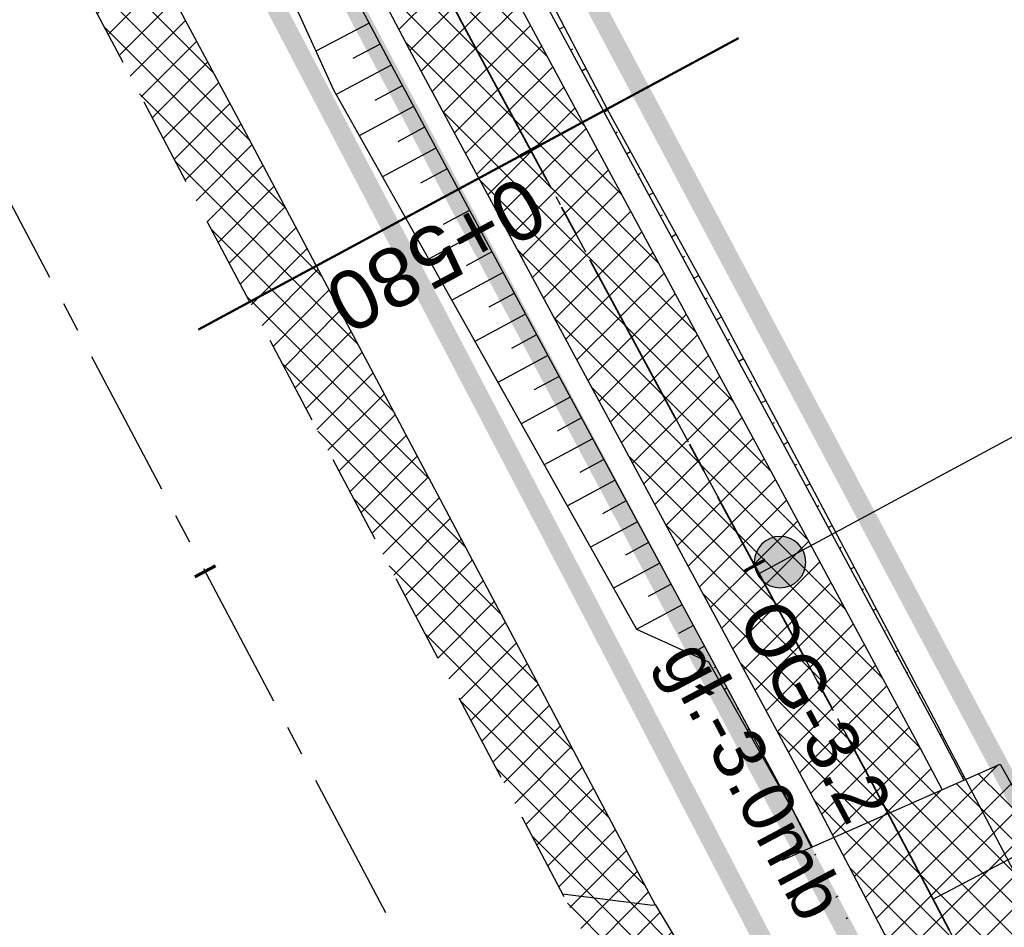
# Model space of a CAD drawing. Header units: metres. Extents: x 7529682 to 7533711, y 5721195 to 5727842.
# Tile 203 of 232: x 7529977 to 7529998, y 5727268 to 5727287. Entities that reach past the tile are written whole.
import ezdxf

# ---------------------------------------------------------------- set-up
doc = ezdxf.new("R2010")
doc.units = ezdxf.units.M
for name, pattern in [('817-dzialki-09-05-04$0$HIDDEN', [0.375, 0.25, -0.125]), ('ACAD_ISO05W100', [33, 24, -3, 0, -3, 0, -3]), ('CENTER', [50.800000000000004, 31.75, -6.35, 6.35, -6.35]), ('CENTER2', [28.575000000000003, 19.05, -3.175, 3.175, -3.175]), ('HIDDEN', [9.524999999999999, 6.35, -3.175])]:
    doc.linetypes.add(name, pattern=pattern)
for name, color, linetype in [('C-DROGI-SYTUACJA', 7, 'Continuous'), ('C-DROGI-SYTUACJA-ETYKIETY', 7, 'Continuous'), ('D-hatch-pobocza', 131, 'Continuous'), ('D-hatch-zjazdy-BA', 244, 'Continuous'), ('D-hatch-zjazdy-kruszywo', 111, 'Continuous'), ('D-otw-geotechniczne', 4, 'Continuous'), ('D-pobocza', 60, 'Continuous'), ('D-rowy', 160, 'Continuous'), ('D-skarpa', 2, 'Continuous'), ('D-skarpa-kreskowanie', 2, 'Continuous')]:
    doc.layers.add(name, color=color, linetype=linetype)
for name, color, linetype, lineweight, true_color in [('D-hatch-ciag-pieszo-rowerowy', 7, 'Continuous', 13, 0xff9f80), ('D-LR-etap-III', 7, '817-dzialki-09-05-04$0$HIDDEN', 50, 0x00008f), ('D-przekroje-pop', 7, 'Continuous', 50, 0x000099)]:
    doc.layers.add(name, color=color, linetype=linetype, lineweight=lineweight, true_color=true_color)
for name, color, linetype, lineweight in [('D-krawędzie', 3, 'Continuous', 30), ('D-obrzeża', 2, 'Continuous', 30), ('D-otw-geotechniczne-opis', 7, 'Continuous', 30), ('D-oś', 10, 'CENTER', 30), ('D-pas-drogowy', 7, 'ACAD_ISO05W100', 50), ('D-zjazdy', 202, 'Continuous', 30), ('D-zjazdy-opis', 202, 'Continuous', 30)]:
    doc.layers.add(name, color=color, linetype=linetype, lineweight=lineweight)
doc.layers.add('poprzeczki', color=7, linetype='Continuous', true_color=0x0000c7)
doc.styles.add('ARIAL', font='arial.ttf', dxfattribs={"height": 1})
doc.styles.get("Standard").update_dxf_attribs({"font": 'arial.ttf'})
pattern_1 = [(45, (0, 0), (-0.3367596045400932, 0.3367596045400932), []), (135, (0, 0), (-0.3367596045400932, -0.3367596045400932), [])]

# ---------------------------------------------------------------- blocks, each defined once
blk = doc.blocks.new('AeccTickLine')
at = {"color": 0, "linetype": 'ByBlock', "lineweight": -2}
blk.add_line((0, 1), (-3.673819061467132e-16, -1), dxfattribs=at)
blk = doc.blocks.new('otwor')
at = {"layer": 'D-otw-geotechniczne', "lineweight": 25}
h = blk.add_hatch(color=256, dxfattribs=at)
edge = h.paths.add_edge_path()
edge.add_arc((0, 0), 1.163867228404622, 0, 360)
blk.add_circle((0, 0), 1.163867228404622, dxfattribs=at)

msp = doc.modelspace()

# ---------------------------------------------------------------- hatches: boundary and pattern name
at = {"layer": 'D-hatch-ciag-pieszo-rowerowy'}
h = msp.add_hatch(dxfattribs=at)
h.set_pattern_fill('ANSI37', color=256, scale=0.15, style=0)
h.set_pattern_definition(pattern_1)
h.paths.add_polyline_path([(7529994.11508678, 5727270.0391609), (7529996.408954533, 5727271.048217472), (7529995.888253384, 5727272.039619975), (7529987.333471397, 5727287.899702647), (7529970.790697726, 5727319.397850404), (7529945.389643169, 5727367.318233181), (7529919.647431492, 5727417.711194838), (7529903.693489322, 5727447.920977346), (7529879.893539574, 5727492.595202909), (7529862.564623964, 5727525.261605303), (7529859.535583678, 5727525.636840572), (7529877.686080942, 5727491.421690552), (7529901.484939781, 5727446.749512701), (7529917.428826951, 5727416.558769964), (7529943.171910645, 5727366.164101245), (7529968.579597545, 5727318.231206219), (7529985.12658502, 5727286.725035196), (7529993.681375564, 5727270.864936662)])
at = {"layer": 'D-hatch-pobocza'}
h = msp.add_hatch(dxfattribs=at)
h.set_pattern_fill('ANSI37', color=256, scale=0.15, style=0)
h.set_pattern_definition(pattern_1)
h.paths.add_polyline_path([(7529905.34, 5727429.09), (7529892.28, 5727453.58), (7529881.53, 5727473.69), (7529872.269999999, 5727491.4), (7529857.46, 5727519.14), (7529841.38, 5727549.79), (7529827.75, 5727575.78), (7529816.4, 5727596.89), (7529800.429999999, 5727627.4), (7529788.07, 5727650.98), (7529775.849999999, 5727673.83), (7529761.3, 5727701.31), (7529749.889999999, 5727722.83), (7529745.5, 5727731.66), (7529738.971069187, 5727744.084810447), (7529737.464618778, 5727743.315650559), (7529742.212649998, 5727734.301517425), (7529762.326041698, 5727696.273621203), (7529777.784920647, 5727667.006134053), (7529799.321516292, 5727626.300085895), (7529822.193292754, 5727583.155579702), (7529846.923978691, 5727536.347271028), (7529864.751945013, 5727502.662709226), (7529900.458527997, 5727434.964956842), (7529935.352393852, 5727369.308325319), (7529971.475882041, 5727300.786382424), (7529988.360755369, 5727268.841161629), (7529990.28, 5727268.6), (7529990.329092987, 5727268.617154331), (7529981.66, 5727284.96), (7529968.42, 5727309.6), (7529956.4, 5727332.85), (7529943.519999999, 5727357.04), (7529932.32, 5727378.32), (7529916.679999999, 5727408.01)])
at = {"layer": 'D-hatch-zjazdy-BA'}
h = msp.add_hatch(dxfattribs=at)
h.set_pattern_fill('ANSI37', color=256, scale=0.15, style=0)
h.set_pattern_definition(pattern_1)
h.paths.add_polyline_path([(7529996.200073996, 5727266.069395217), (7529999.357201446, 5727268.527480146), (7529997.635620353, 5727271.59152637), (7529994.115086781, 5727270.0391609)])
at = {"layer": 'D-hatch-zjazdy-kruszywo'}
h = msp.add_hatch(dxfattribs=at)
h.set_pattern_fill('ANSI37', color=256, scale=0.15, style=0)
h.set_pattern_definition(pattern_1)
h.paths.add_polyline_path([(7529990.329092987, 5727268.617154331), (7529990.28, 5727268.6), (7529988.360755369, 5727268.841161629), (7529991.73786403, 5727262.451863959), (7529993.271317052, 5727263.708224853)])

# ---------------------------------------------------------------- linework, layer by layer
at = {"layer": 'C-DROGI-SYTUACJA', "color": 10, "linetype": 'CENTER2', "lineweight": 35, "ltscale": 0.2}
msp.add_lwpolyline([(7529714.300950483, 5727795.86512735), (7529735.168602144, 5727756.456040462, 0.0716576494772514), (7529738.528915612, 5727751.847762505), (7529739.732493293, 5727750.61426134, -0.07178523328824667), (7529743.097556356, 5727745.997008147), (7529747.739097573, 5727737.220568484), (7529774.913247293, 5727685.824910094), (7529793.854917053, 5727649.915480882), (7529812.379946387, 5727615.415072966), (7529837.756510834, 5727568.892090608), (7529857.658142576, 5727531.843343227), (7529878.789810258, 5727492.00844673), (7529902.589214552, 5727447.335245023), (7529918.538129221, 5727417.134982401), (7529944.280776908, 5727366.741167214), (7529969.685147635, 5727318.814528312), (7529986.230028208, 5727287.312368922), (7529994.784814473, 5727271.452278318), (7530014.918624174, 5727233.117987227)], format="xyb", dxfattribs=at)
at = {"layer": 'D-krawędzie', "linetype": 'HIDDEN', "ltscale": 0.3}
msp.add_lwpolyline([(7529737.464618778, 5727743.315650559), (7529742.212649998, 5727734.301517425), (7529762.326041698, 5727696.273621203), (7529777.784920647, 5727667.006134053), (7529799.321516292, 5727626.300085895), (7529822.193292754, 5727583.155579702), (7529846.923978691, 5727536.347271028), (7529864.751945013, 5727502.662709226), (7529900.458527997, 5727434.964956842), (7529935.352393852, 5727369.308325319), (7529971.475882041, 5727300.786382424), (7530006.701701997, 5727234.141132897)], dxfattribs=at)
at = {"layer": 'D-LR-etap-III', "ltscale": 10, "flags": 128}
msp.add_lwpolyline([(7531750.474471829, 5723895.103125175, 0.4, 0.4, 0), (7531750.505, 5723895.13, 0.4, 0.4, 0), (7531682.71, 5724022.92, 0.4, 0.4, 0), (7531619.177023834, 5724147.203692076, 0.4, 0.4, 0), (7531592.308960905, 5724198.48863389, 0.4, 0.4, 0), (7531553.263875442, 5724272.918564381, 0.4, 0.4, 0), (7531504.019999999, 5724366.79, 0.4, 0.4, 0), (7531482.09, 5724407.62, 0.4, 0.4, 0), (7531412.350402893, 5724541.182759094, 0.4, 0.4, 0), (7531388.463669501, 5724586.929768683, 0.4, 0.4, 0), (7531345.12, 5724669.94, 0.4, 0.4, 0), (7531127.66, 5725081.67, 0.4, 0.4, 0), (7531059.253139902, 5725211.040795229, 0.4, 0.4, 0), (7531008.007244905, 5725307.953830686, 0.4, 0.4, 0), (7530964.181635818, 5725390.835555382, 0.4, 0.4, 0), (7530914.557354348, 5725484.683561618, 0.4, 0.4, 0), (7530865.243241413, 5725577.493975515, 0.4, 0.4, 0), (7530840.085257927, 5725624.058651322, 0.4, 0.4, 0), (7530802.559525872, 5725694.924584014, 0.4, 0.4, 0), (7530755.54, 5725787.51, 0.4, 0.4, 0), (7530708.717810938, 5725876.303221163, 0.4, 0.4, 0), (7530695.12, 5725902.09, 0.4, 0.4, 0), (7530642.91397006, 5726001.07839487, 0.4, 0.4, 0), (7530634.934723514, 5726016.146615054, 0.4, 0.4, 0), (7530610.820000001, 5726061.929999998, 0.4, 0.4, 0), (7530610.820000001, 5726061.929999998, 0.4, 0.4, 0), (7530607.21, 5726063.51, 0.4, 0.4, 0), (7530597.42, 5726080.68, 0.4, 0.4, 0), (7530591.16, 5726088.44, 0.4, 0.4, 0), (7530581.28, 5726107.21, 0.4, 0.4, 0), (7530571.29, 5726130.56, 0.4, 0.4, 0), (7530549.554994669, 5726171.527317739, 0.4, 0.4, 0), (7530531.014309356, 5726206.473807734, 0.4, 0.4, 0), (7530516.461208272, 5726236.016618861, 0.4, 0.4, 0), (7530500.798929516, 5726266.141265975, 0.4, 0.4, 0), (7530491.349999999, 5726283.94, 0.4, 0.4, 0), (7530482.4, 5726303.41, 0.4, 0.4, 0), (7530482.4, 5726303.41, 0.4, 0.4, 0), (7530450.41, 5726357.28, 0.4, 0.4, 0), (7530397.759396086, 5726458.499907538, 0.4, 0.4, 0), (7530334.707815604, 5726583.664702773, 0.4, 0.4, 0), (7530303.939274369, 5726645.167943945, 0.4, 0.4, 0), (7530300.509779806, 5726651.777515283, 0.4, 0.4, 0), (7530289.213532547, 5726671.966724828, 0.4, 0.4, 0), (7530281.54, 5726685.57, 0.4, 0.4, 0), (7530261.37085633, 5726724.163374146, 0.4, 0.4, 0), (7530254.03, 5726738.21, 0.4, 0.4, 0), (7530197.219999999, 5726845.06, 0.4, 0.4, 0), (7530194.71, 5726849.15, 0.4, 0.4, 0), (7530195.92, 5726850.75, 0.4, 0.4, 0), (7530170.546669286, 5726892.961489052, 0.4, 0.4, 0), (7530143.174718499, 5726945.065838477, 0.4, 0.4, 0), (7530105.059999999, 5727018.32, 0.4, 0.4, 0), (7530100.059999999, 5727027.16, 0.4, 0.4, 0), (7530062.318670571, 5727099.625398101, 0.4, 0.4, 0), (7530015.378537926, 5727189.420463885, 0.4, 0.4, 0), (7529983.207960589, 5727250.206596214, 0.4, 0.4, 0), (7529953.284293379, 5727306.74720398, 0.4, 0.4, 0), (7529900.67053443, 5727406.15903814, 0.4, 0.4, 0), (7529890.630239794, 5727425.131178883, 0.4, 0.4, 0), (7529875.155383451, 5727454.426350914, 0.4, 0.4, 0), (7529857.560096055, 5727487.787346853, 0.4, 0.4, 0), (7529835.194401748, 5727530.19312405, 0.4, 0.4, 0), (7529811.740544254, 5727574.662079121, 0.4, 0.4, 0), (7529792.101859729, 5727611.922638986, 0.4, 0.4, 0), (7529768.066117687, 5727657.469613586, 0.4, 0.4, 0), (7529755.210566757, 5727682.131373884, 0.4, 0.4, 0), (7529753.309999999, 5727681.13, 0.4, 0.4, 0), (7529739.21, 5727707.77, 0.4, 0.4, 0), (7529735.394745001, 5727711.251990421, 0.4, 0.4, 0), (7529725.42, 5727730.2, 0.4, 0.4, 0), (7529723.55, 5727729.88, 0.4, 0.4, 0), (7529695.566668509, 5727782.932080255, 0.4, 0.4, 0), (7529717.67971874, 5727794.024357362, 0.4, 0.4, 0), (7529736.274870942, 5727758.647400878, 0.4, 0.4, 0), (7529736.274870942, 5727758.647400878, 0.4, 0.4, 0), (7529744.511003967, 5727750.406106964, 0.4, 0.4, 0), (7529744.511003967, 5727750.406106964, 0.4, 0.4, 0), (7529750.282568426, 5727738.549848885, 0.4, 0.4, 0), (7529777.108510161, 5727687.569424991, 0.4, 0.4, 0), (7529796.51537536, 5727651.329932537, 0.4, 0.4, 0), (7529814.937945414, 5727616.793170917, 0.4, 0.4, 0), (7529839.006722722, 5727572.303976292, 0.4, 0.4, 0), (7529860.617626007, 5727532.509108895, 0.4, 0.4, 0), (7529882.348967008, 5727491.504261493, 0.4, 0.4, 0), (7529904.865139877, 5727449.096370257, 0.4, 0.4, 0), (7529920.747384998, 5727418.884773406, 0.4, 0.4, 0), (7529946.676504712, 5727368.547487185, 0.4, 0.4, 0), (7529972.024701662, 5727320.573310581, 0.4, 0.4, 0), (7529987.740014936, 5727290.153392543, 0.4, 0.4, 0), (7529996.497385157, 5727273.661630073, 0.4, 0.4, 0), (7530017.541471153, 5727234.202689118, 0.4, 0.4, 0), (7530033.053657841, 5727204.864166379, 0.4, 0.4, 0), (7530051.622983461, 5727170.222745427, 0.4, 0.4, 0), (7530069.276612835, 5727137.015751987, 0.4, 0.4, 0), (7530089.385386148, 5727097.533639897, 0.4, 0.4, 0), (7530109.712512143, 5727060.746615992, 0.4, 0.4, 0), (7530136.769722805, 5727011.640131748, 0.4, 0.4, 0), (7530162.446686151, 5726962.743777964, 0.4, 0.4, 0), (7530187.674104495, 5726916.992101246, 0.4, 0.4, 0), (7530207.820739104, 5726879.335323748, 0.4, 0.4, 0), (7530230.625609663, 5726834.518686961, 0.4, 0.4, 0), (7530262.288093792, 5726776.61832811, 0.4, 0.4, 0), (7530277.509672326, 5726760.213143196, 0.4, 0.4, 0), (7530286.036865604, 5726744.106684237, 0.4, 0.4, 0), (7530288.097472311, 5726735.884066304, 0.4, 0.4, 0), (7530290.393870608, 5726725.046963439, 0.4, 0.4, 0), (7530296.17664807, 5726713.582980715, 0.4, 0.4, 0), (7530302.726195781, 5726701.18226779, 0.4, 0.4, 0), (7530325.685047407, 5726657.466383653, 0.4, 0.4, 0), (7530343.243978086, 5726623.648592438, 0.4, 0.4, 0), (7530360.229820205, 5726591.746871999, 0.4, 0.4, 0), (7530383.20855044, 5726548.059469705, 0.4, 0.4, 0), (7530406.017875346, 5726503.605514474, 0.4, 0.4, 0), (7530427.464919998, 5726462.620289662, 0.4, 0.4, 0), (7530447.9278544, 5726424.388014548, 0.4, 0.4, 0), (7530471.126878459, 5726379.920667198, 0.4, 0.4, 0), (7530490.501003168, 5726343.033350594, 0.4, 0.4, 0), (7530509.499458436, 5726306.733076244, 0.4, 0.4, 0), (7530529.890269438, 5726267.244072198, 0.4, 0.4, 0), (7530543.852446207, 5726238.990319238, 0.4, 0.4, 0), (7530554.808897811, 5726218.943990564, 0.4, 0.4, 0), (7530559.027108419, 5726212.223286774, 0.4, 0.4, 0), (7530563.060988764, 5726206.409670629, 0.4, 0.4, 0), (7530566.93354971, 5726200.463543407, 0.4, 0.4, 0), (7530569.771022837, 5726194.901501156, 0.4, 0.4, 0), (7530571.47319415, 5726191.282350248, 0.4, 0.4, 0), (7530572.839142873, 5726188.024533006, 0.4, 0.4, 0), (7530575.295071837, 5726182.034664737, 0.4, 0.4, 0), (7530579.736851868, 5726173.306070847, 0.4, 0.4, 0), (7530583.3, 5726167.41, 0.4, 0.4, 0), (7530593.4, 5726163.33, 0.4, 0.4, 0), (7530598.618375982, 5726155.264489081, 0.4, 0.4, 0), (7530608.258304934, 5726140.497132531, 0.4, 0.4, 0), (7530603.269999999, 5726136.83, 0.4, 0.4, 0), (7530606.53, 5726131.84, 0.4, 0.4, 0), (7530604.239057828, 5726124.21679044, 0.4, 0.4, 0), (7530605.847136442, 5726121.630127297, 0.4, 0.4, 0), (7530608.971611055, 5726116.164124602, 0.4, 0.4, 0), (7530618.114293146, 5726097.791111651, 0.4, 0.4, 0), (7530651.213125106, 5726034.959524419, 0.4, 0.4, 0), (7530670.243741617, 5725998.61095082, 0.4, 0.4, 0), (7530698.075474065, 5725945.952624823, 0.4, 0.4, 0), (7530716.505955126, 5725911.3051464, 0.4, 0.4, 0), (7530735.223454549, 5725875.667401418, 0.4, 0.4, 0), (7530752.504235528, 5725842.154920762, 0.4, 0.4, 0), (7530778.310652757, 5725793.501254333, 0.4, 0.4, 0), (7530797.499961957, 5725756.381811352, 0.4, 0.4, 0), (7530812.518974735, 5725728.28874362, 0.4, 0.4, 0), (7530820.039295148, 5725713.160404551, 0.4, 0.4, 0), (7530822.422446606, 5725710.193574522, 0.4, 0.4, 0), (7530833.154893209, 5725688.800634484, 0.4, 0.4, 0), (7530849.629354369, 5725656.158601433, 0.4, 0.4, 0), (7530867.98290276, 5725621.963939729, 0.4, 0.4, 0), (7530872.629809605, 5725612.88760475, 0.4, 0.4, 0), (7530880.354488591, 5725597.594500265, 0.4, 0.4, 0), (7530883.839446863, 5725593.389159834, 0.4, 0.4, 0), (7530891.782113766, 5725587.763349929, 0.4, 0.4, 0), (7530895.038670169, 5725584.280746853, 0.4, 0.4, 0), (7530897.033644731, 5725580.941110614, 0.4, 0.4, 0), (7530900.951646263, 5725579.945856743, 0.4, 0.4, 0), (7530904.80970798, 5725571.977328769, 0.4, 0.4, 0), (7530903.682362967, 5725568.566434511, 0.4, 0.4, 0), (7530908.900614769, 5725558.844845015, 0.4, 0.4, 0), (7530910.252030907, 5725545.671606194, 0.4, 0.4, 0), (7530912.872986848, 5725538.645543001, 0.4, 0.4, 0), (7530945.278171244, 5725478.464284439, 0.4, 0.4, 0), (7530959.692318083, 5725450.24628822, 0.4, 0.4, 0), (7531002.82670893, 5725368.192370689, 0.4, 0.4, 0), (7531044.703532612, 5725290.314293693, 0.4, 0.4, 0), (7531064.098839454, 5725253.212562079, 0.4, 0.4, 0), (7531083.010253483, 5725216.677517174, 0.4, 0.4, 0), (7531113.013137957, 5725158.465613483, 0.4, 0.4, 0), (7531137.364304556, 5725113.07076138, 0.4, 0.4, 0), (7531150.830830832, 5725086.711759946, 0.4, 0.4, 0), (7531159.745663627, 5725076.640848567, 0.4, 0.4, 0), (7531166.309999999, 5725074.58, 0.4, 0.4, 0), (7531172.29, 5725062.58, 0.4, 0.4, 0), (7531170.589828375, 5725055.605912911, 0.4, 0.4, 0), (7531173.732823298, 5725044.080706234, 0.4, 0.4, 0), (7531215.342008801, 5724964.859648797, 0.4, 0.4, 0), (7531238.054496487, 5724921.684649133, 0.4, 0.4, 0), (7531262.389821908, 5724875.282876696, 0.4, 0.4, 0), (7531295.587160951, 5724811.265731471, 0.4, 0.4, 0), (7531348.487908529, 5724712.362812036, 0.4, 0.4, 0), (7531363.740817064, 5724682.68394264, 0.4, 0.4, 0), (7531366.986905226, 5724675.865317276, 0.4, 0.4, 0), (7531382.541261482, 5724646.110625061, 0.4, 0.4, 0), (7531401.299165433, 5724610.874551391, 0.4, 0.4, 0), (7531428.964837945, 5724558.862274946, 0.4, 0.4, 0), (7531449.111202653, 5724520.397801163, 0.4, 0.4, 0), (7531477.292992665, 5724465.831467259, 0.4, 0.4, 0), (7531500.996290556, 5724421.112506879, 0.4, 0.4, 0), (7531512.121834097, 5724400.549045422, 0.4, 0.4, 0), (7531513.78163794, 5724396.757451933, 0.4, 0.4, 0), (7531526.32, 5724379.39, 0.4, 0.4, 0), (7531566.783642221, 5724302.73628205, 0.4, 0.4, 0), (7531578.579156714, 5724282.774819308, 0.4, 0.4, 0), (7531584.232619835, 5724273.111246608, 0.4, 0.4, 0), (7531590.109283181, 5724263.508189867, 0.4, 0.4, 0), (7531593.027899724, 5724258.771479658, 0.4, 0.4, 0), (7531595.711841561, 5724254.226824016, 0.4, 0.4, 0), (7531601.659976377, 5724243.898197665, 0.4, 0.4, 0), (7531606.097733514, 5724235.986407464, 0.4, 0.4, 0), (7531609.382207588, 5724230.799061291, 0.4, 0.4, 0), (7531611.580260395, 5724227.671180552, 0.4, 0.4, 0), (7531612.707802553, 5724225.86410867, 0.4, 0.4, 0), (7531618.665224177, 5724214.480919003, 0.4, 0.4, 0), (7531619.885522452, 5724212.333950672, 0.4, 0.4, 0), (7531620.931818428, 5724210.787064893, 0.4, 0.4, 0), (7531623.518605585, 5724207.111542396, 0.4, 0.4, 0), (7531626.143926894, 5724203.61306897, 0.4, 0.4, 0), (7531632.022984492, 5724196.485954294, 0.4, 0.4, 0), (7531653.949089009, 5724152.617641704, 0.4, 0.4, 0), (7531656.750690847, 5724143.103797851, 0.4, 0.4, 0), (7531659.61440691, 5724133.254504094, 0.4, 0.4, 0), (7531661.627147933, 5724128.646047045, 0.4, 0.4, 0.01093811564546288), (7531674.314987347, 5724101.43546424, 0.4, 0.4, 0), (7531685.137626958, 5724081.408252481, 0.4, 0.4, 0), (7531692.159945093, 5724066.277333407, 0.4, 0.4, 0), (7531699.662164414, 5724051.388120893, 0.4, 0.4, 0), (7531704.480624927, 5724040.808561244, 0.4, 0.4, 0), (7531704.480624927, 5724040.808561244, 0.4, 0.4, 0), (7531704.401251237, 5724037.368913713, 0.4, 0.4, 0), (7531720.383609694, 5724003.441317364, 0.4, 0.4, 0), (7531728.79890528, 5723986.206298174, 0.4, 0.4, 0), (7531733.237926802, 5723977.192631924, 0.4, 0.4, 0), (7531736.750027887, 5723969.505210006, 0.4, 0.4, 0), (7531737.336143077, 5723968.518916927, 0.4, 0.4, 0), (7531738.285051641, 5723967.699360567, 0.4, 0.4, 0), (7531742.180915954, 5723962.346428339, 0.4, 0.4, 0), (7531744.286141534, 5723958.615526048, 0.4, 0.4, 0), (7531755.393260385, 5723944.192617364, 0.4, 0.4, 0), (7531758.69, 5723936.76, 0.4, 0.4, 0), (7531780.08, 5723929.25, 0.4, 0.4, 0), (7531792.611989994, 5723906.337708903, 0.4, 0.4, 0), (7531792.611989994, 5723906.337708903, 0.4, 0.4, 0), (7531756.962094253, 5723883.055323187, 0.4, 0.4, 0), (7531750.46, 5723895.130000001, 0.4, 0.4, 0), (7531750.46, 5723895.130000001, 0, 0, 0)], format="xyseb", dxfattribs=at)
at = {"layer": 'D-obrzeża'}
for points in [[(7529996.407793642, 5727271.050427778), (7529995.888253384, 5727272.039619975), (7529987.333471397, 5727287.899702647), (7529970.790697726, 5727319.397850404), (7529945.389643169, 5727367.318233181), (7529919.647431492, 5727417.711194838), (7529903.693489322, 5727447.920977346), (7529879.893539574, 5727492.595202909), (7529858.760863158, 5727532.432000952), (7529838.855794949, 5727569.487145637), (7529813.479282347, 5727616.010032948), (7529794.958380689, 5727650.502753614), (7529776.018862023, 5727686.408104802), (7529748.844146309, 5727737.804834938), (7529744.118204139, 5727746.740863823, 0.071785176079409), (7529740.753143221, 5727751.358112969), (7529739.549339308, 5727752.591845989, -0.07165764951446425), (7529736.189025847, 5727757.200123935), (7529717.234917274, 5727792.995436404)], [(7530013.813315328, 5727232.534205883), (7529993.681375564, 5727270.864936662), (7529985.12658502, 5727286.725035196), (7529968.579597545, 5727318.231206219), (7529943.171910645, 5727366.164101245), (7529917.428826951, 5727416.558769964), (7529901.484939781, 5727446.749512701), (7529877.686080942, 5727491.421690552), (7529856.555421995, 5727531.254685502), (7529836.65722672, 5727568.297035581), (7529811.280610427, 5727614.820112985), (7529792.751453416, 5727649.32820815), (7529773.807632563, 5727685.241715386), (7529746.632590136, 5727736.639065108), (7529746.632590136, 5727736.639065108), (7529742.076904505, 5727745.253160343, 0.07178517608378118), (7529738.711843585, 5727749.870409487), (7529737.508491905, 5727751.103679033, -0.07165764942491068), (7529734.14817845, 5727755.711956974), (7529715.008102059, 5727791.858474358)]]:
    msp.add_lwpolyline(points, format="xyb", dxfattribs=at)
at = {"layer": 'D-otw-geotechniczne-opis', "linetype": 'Continuous'}
msp.add_line((7529992.529143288, 5727275.634165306), (7530019.377180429, 5727290.115748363), dxfattribs=at)
at = {"layer": 'D-oś', "ltscale": 0.1}
msp.add_lwpolyline([(7530003.607351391, 5727232.505591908), (7529968.380651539, 5727299.152506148), (7529932.259012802, 5727367.670940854), (7529897.365313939, 5727433.327258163), (7529861.65733063, 5727501.027665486), (7529843.82935013, 5727534.712256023), (7529819.099801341, 5727581.518412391), (7529796.227829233, 5727624.663290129), (7529774.690104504, 5727665.371474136), (7529759.232144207, 5727694.637223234), (7529739.11997146, 5727732.662816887), (7529700.238234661, 5727806.043346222)], dxfattribs=at)
at = {"layer": 'D-oś', "ltscale": 0.03}
msp.add_lwpolyline([(7529714.300950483, 5727795.86512735), (7529735.168602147, 5727756.456040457, 0.07165764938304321), (7529738.5289156, 5727751.847762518), (7529739.732493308, 5727750.614261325, -0.07178523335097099), (7529743.097556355, 5727745.99700815), (7529747.739097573, 5727737.220568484), (7529774.913247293, 5727685.824910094), (7529793.854917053, 5727649.915480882), (7529812.379946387, 5727615.415072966), (7529837.756510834, 5727568.892090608), (7529857.658142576, 5727531.843343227), (7529878.789810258, 5727492.00844673), (7529902.589214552, 5727447.335245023), (7529918.538129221, 5727417.134982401), (7529944.280776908, 5727366.741167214), (7529969.685147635, 5727318.814528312), (7529986.230028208, 5727287.312368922), (7529994.784814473, 5727271.452278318), (7530014.918624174, 5727233.117987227)], format="xyb", dxfattribs=at)
at = {"layer": 'D-pas-drogowy', "ltscale": 0.2, "flags": 128}
msp.add_lwpolyline([(7531633.018560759, 5724182.834272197, 0.4, 0.4, 0), (7531617.558899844, 5724211.608162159, 0.4, 0.4, 0), (7531566.783642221, 5724302.73628205, 0.4, 0.4, 0), (7531538.419082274, 5724356.469679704, 0.4, 0.4, 0), (7531526.32, 5724379.39, 0.4, 0.4, 0), (7531516.102085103, 5724393.607319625, 0.4, 0.4, 0.001485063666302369), (7531513.78037409, 5724396.837773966, 0.4, 0.4, 0), (7531501.87, 5724413.41, 0.4, 0.4, 0), (7531474.926107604, 5724464.507896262, 0.4, 0.4, 0), (7531446.200436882, 5724518.992313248, 0.4, 0.4, 0), (7531424.962185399, 5724559.262257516, 0.4, 0.4, 0), (7531398.444460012, 5724609.565801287, 0.4, 0.4, 0), (7531379.647455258, 5724645.216004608, 0.4, 0.4, 0), (7531365.23, 5724672.56, 0.4, 0.4, 0), (7531341.305752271, 5724717.915356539, 0.4, 0.4, 0), (7531312.899996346, 5724771.788898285, 0.4, 0.4, 0), (7531292.590923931, 5724810.306502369, 0.4, 0.4, 0), (7531259.391619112, 5724873.271351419, 0.4, 0.4, 0), (7531233.740401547, 5724921.922582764, 0.4, 0.4, 0), (7531203.072738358, 5724980.092044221, 0.4, 0.4, 0), (7531173.471398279, 5725036.225177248, 0.4, 0.4, 0), (7531168.269999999, 5725046.09, 0.4, 0.4, 0), (7531172.29, 5725062.58, 0.4, 0.4, 0), (7531166.309999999, 5725074.58, 0.4, 0.4, 0), (7531150.32, 5725079.6, 0.4, 0.4, 0), (7531141.5, 5725096.43, 0.4, 0.4, 0), (7531109.311735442, 5725157.814415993, 0.4, 0.4, 0), (7531086.641300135, 5725201.047918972, 0.4, 0.4, 0), (7531059.198258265, 5725253.383662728, 0.4, 0.4, 0), (7531028.206828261, 5725312.48946212, 0.4, 0.4, 0), (7530999.104694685, 5725367.990143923, 0.4, 0.4, 0), (7530956.247527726, 5725449.724815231, 0.4, 0.4, 0), (7530924.397774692, 5725510.463768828, 0.4, 0.4, 0), (7530897.509999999, 5725561.74, 0.4, 0.4, 0), (7530894.46, 5725566.14, 0.4, 0.4, 0), (7530892.16, 5725570.49, 0.4, 0.4, 0), (7530869.362688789, 5725613.307018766, 0.4, 0.4, 0), (7530861.693971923, 5725627.704613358, 0.4, 0.4, 0), (7530852.74, 5725644.52, 0.4, 0.4, 0), (7530831.509999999, 5725684.2, 0.4, 0.4, 0), (7530811.13, 5725722.52, 0.4, 0.4, 0), (7530792.3476413, 5725757.940652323, 0.4, 0.4, 0), (7530768.03, 5725803.8, 0.4, 0.4, 0), (7530748.768542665, 5725840.178507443, 0.4, 0.4, 0), (7530727.7, 5725879.97, 0.4, 0.4, 0), (7530712.0981582, 5725909.54523909, 0.4, 0.4, 0), (7530693.644105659, 5725944.645156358, 0.4, 0.4, 0), (7530665.702224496, 5725997.538976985, 0.4, 0.4, 0), (7530641.759999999, 5726042.88, 0.4, 0.4, 0), (7530616.5, 5726091.48, 0.4, 0.4, 0), (7530604.628439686, 5726114.319880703, 0.4, 0.4, -0.007762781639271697), (7530602.5, 5726118.43, 0.4, 0.4, 0), (7530603.992037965, 5726123.394821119, 0.4, 0.4, 0), (7530606.53, 5726131.84, 0.4, 0.4, 0), (7530603.269999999, 5726136.83, 0.4, 0.4, 0), (7530593.775620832, 5726151.368713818, 0.4, 0.4, 0), (7530590.202637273, 5726156.84001263, 0.4, 0.4, 0), (7530583.3, 5726167.41, 0.4, 0.4, 0), (7530580.578343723, 5726170.427567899, 0.4, 0.4, 0), (7530575.849999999, 5726175.67, 0.4, 0.4, 0), (7530569.009999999, 5726186.66, 0.4, 0.4, 0), (7530562.555322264, 5726199.189409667, 0.4, 0.4, 0), (7530555.67, 5726211.39, 0.4, 0.4, 0), (7530548.29, 5726224.23, 0.4, 0.4, 0), (7530540.58, 5726237.71, 0.4, 0.4, 0), (7530532.679999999, 5726252.65, 0.4, 0.4, 0), (7530524.059999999, 5726269.35, 0.4, 0.4, 0), (7530502.82, 5726309.91, 0.4, 0.4, 0), (7530488.83, 5726336.63, 0.4, 0.4, 0), (7530466.03, 5726380.16, 0.4, 0.4, 0), (7530438.469999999, 5726432.77, 0.4, 0.4, 0), (7530424.53, 5726459.09, 0.4, 0.4, 0), (7530401.63, 5726502.97, 0.4, 0.4, 0), (7530383.38, 5726538.06, 0.4, 0.4, 0), (7530353.969999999, 5726593.52, 0.4, 0.4, 0), (7530338.469999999, 5726622.74, 0.4, 0.4, 0), (7530322.009999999, 5726653.88, 0.4, 0.4, 0), (7530297.54, 5726700.33, 0.4, 0.4, 0), (7530287.38, 5726719.6, 0.4, 0.4, 0), (7530285.94993921, 5726722.315508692, 0.4, 0.4, 0), (7530280.259999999, 5726733.12, 0.4, 0.4, 0), (7530266.73, 5726758.74, 0.4, 0.4, 0), (7530260.42, 5726770.47, 0.4, 0.4, 0), (7530253.25, 5726783.82, 0.4, 0.4, 0), (7530244.95, 5726799.33, 0.4, 0.4, 0), (7530239.389999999, 5726808.49, 0.4, 0.4, 0), (7530238.29, 5726807.9, 0.4, 0.4, 0), (7530218.11, 5726850.67, 0.4, 0.4, 0), (7530175.906646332, 5726928.168028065, 0.4, 0.4, 0), (7530096.679999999, 5727076.15, 0.4, 0.4, 0), (7530094.679999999, 5727079.89, 0.4, 0.4, 0), (7530064.59693469, 5727135.522637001, 0.4, 0.4, 0), (7530046.730970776, 5727168.8921561, 0.4, 0.4, 0), (7530025.803045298, 5727208.461374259, 0.4, 0.4, 0), (7530012.846501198, 5727232.979315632, 0.4, 0.4, 0), (7529994.15, 5727268.45, 0.4, 0.4, 0), (7529981.670868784, 5727291.93018666, 0.4, 0.4, 0), (7529949.889999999, 5727351.73, 0.4, 0.4, 0), (7529924.75, 5727399.03, 0.4, 0.4, 0), (7529915.515824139, 5727417.099754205, 0.4, 0.4, 0), (7529885.83, 5727475.19, 0.4, 0.4, 0), (7529862.559999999, 5727519.97, 0.4, 0.4, 0), (7529852.984923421, 5727538.191086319, 0.4, 0.4, 0), (7529836.513084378, 5727569.51130111, 0.4, 0.4, 0), (7529815.36890814, 5727609.140983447, 0.4, 0.4, 0), (7529792.795203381, 5727651.247499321, 0.4, 0.4, 0), (7529774.199114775, 5727685.858348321, 0.4, 0.4, 0), (7529746.966026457, 5727736.059440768, 0.4, 0.4, 0), (7529733.92, 5727757.62, 0.4, 0.4, 0), (7529708.607472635, 5727806.388536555, 0.4, 0.4, 0), (7529688.491967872, 5727796.344621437, 0.4, 0.4, 0), (7529723.55, 5727729.88, 0.4, 0.4, 0), (7529725.42, 5727730.2, 0.4, 0.4, 0), (7529735.38, 5727711.28, 0.4, 0.4, 0), (7529739.21, 5727707.77, 0.4, 0.4, 0), (7529753.309999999, 5727681.13, 0.4, 0.4, 0), (7529755.178396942, 5727682.114424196, 0.4, 0.4, 0), (7529792.101859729, 5727611.922638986, 0.4, 0.4, 0), (7529811.740544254, 5727574.662079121, 0.4, 0.4, 0), (7529835.194401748, 5727530.19312405, 0.4, 0.4, 0), (7529857.560096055, 5727487.787346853, 0.4, 0.4, 0), (7529875.155383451, 5727454.426350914, 0.4, 0.4, 0), (7529890.630239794, 5727425.131178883, 0.4, 0.4, 0), (7529900.67053443, 5727406.15903814, 0.4, 0.4, 0), (7529953.284293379, 5727306.74720398, 0.4, 0.4, 0), (7529983.207960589, 5727250.206596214, 0.4, 0.4, 0), (7530015.378537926, 5727189.420463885, 0.4, 0.4, 0), (7530062.318670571, 5727099.625398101, 0.4, 0.4, 0), (7530100.059999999, 5727027.16, 0.4, 0.4, 0), (7530105.059999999, 5727018.32, 0.4, 0.4, 0), (7530143.174718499, 5726945.065838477, 0.4, 0.4, 0), (7530170.546669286, 5726892.961489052, 0.4, 0.4, 0), (7530195.92, 5726850.75, 0.4, 0.4, 0), (7530194.71, 5726849.15, 0.4, 0.4, 0), (7530197.219999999, 5726845.06, 0.4, 0.4, 0), (7530254.03, 5726738.21, 0.4, 0.4, 0), (7530261.37085633, 5726724.163374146, 0.4, 0.4, 0), (7530281.54, 5726685.57, 0.4, 0.4, 0), (7530289.213532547, 5726671.966724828, 0.4, 0.4, 0), (7530300.509779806, 5726651.777515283, 0.4, 0.4, 0), (7530303.939274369, 5726645.167943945, 0.4, 0.4, 0), (7530334.707815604, 5726583.664702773, 0.4, 0.4, 0), (7530397.759396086, 5726458.499907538, 0.4, 0.4, 0), (7530450.41, 5726357.28, 0.4, 0.4, 0), (7530482.4, 5726303.41, 0.4, 0.4, 0), (7530483.687990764, 5726301.003383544, 0.4, 0.4, 0), (7530491.349999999, 5726283.94, 0.4, 0.4, 0), (7530512.67, 5726243.78, 0.4, 0.4, 0), (7530529.429999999, 5726209.46, 0.4, 0.4, 0), (7530571.29, 5726130.56, 0.4, 0.4, 0), (7530581.28, 5726107.21, 0.4, 0.4, 0), (7530591.16, 5726088.44, 0.4, 0.4, 0), (7530597.42, 5726080.68, 0.4, 0.4, 0), (7530607.21, 5726063.51, 0.4, 0.4, 0), (7530610.820000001, 5726061.929999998, 0.4, 0.4, 0), (7530634.934723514, 5726016.146615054, 0.4, 0.4, 0), (7530642.91397006, 5726001.07839487, 0.4, 0.4, 0), (7530695.12, 5725902.09, 0.4, 0.4, 0), (7530708.717810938, 5725876.303221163, 0.4, 0.4, 0), (7530755.54, 5725787.51, 0.4, 0.4, 0), (7530802.559525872, 5725694.924584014, 0.4, 0.4, 0), (7530840.085257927, 5725624.058651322, 0.4, 0.4, 0), (7530865.243241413, 5725577.493975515, 0.4, 0.4, 0), (7530914.557354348, 5725484.683561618, 0.4, 0.4, 0), (7530964.181635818, 5725390.835555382, 0.4, 0.4, 0), (7531008.007244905, 5725307.953830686, 0.4, 0.4, 0), (7531059.253139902, 5725211.040795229, 0.4, 0.4, 0), (7531127.66, 5725081.67, 0.4, 0.4, 0), (7531345.12, 5724669.94, 0.4, 0.4, 0), (7531388.463669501, 5724586.929768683, 0.4, 0.4, 0), (7531412.350402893, 5724541.182759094, 0.4, 0.4, 0), (7531482.09, 5724407.62, 0.4, 0.4, 0), (7531504.019999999, 5724366.79, 0.4, 0.4, 0), (7531519.374444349, 5724337.520497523, 0.4, 0.4, 0), (7531563.748815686, 5724252.931583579, 0.4, 0.4, 0), (7531602.175111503, 5724179.681224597, 0.4, 0.4, 0), (7531619.177023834, 5724147.203692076, 0.4, 0.4, 0), (7531625.038493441, 5724135.63500206, 0.4, 0.4, 0), (7531656.796442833, 5724073.31633882, 0.4, 0.4, 0), (7531675.12, 5724037.36, 0.4, 0.4, 0), (7531682.71, 5724022.92, 0.4, 0.4, 0), (7531705.565196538, 5723979.810545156, 0.4, 0.4, 0), (7531736.605941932, 5723921.261514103, 0.4, 0.4, 0), (7531750.46, 5723895.130000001, 0.4, 0.4, 0), (7531740.769999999, 5723886.56, 0.4, 0.4, 0), (7531732.86, 5723885, 0.4, 0.4, 0), (7531722.179999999, 5723887.77, 0.4, 0.4, 0), (7531729.87, 5723862.17, 0.4, 0.4, 0), (7531742.92, 5723861.93, 0.4, 0.4, 0), (7531763.71, 5723859.52, 0.4, 0.4, 0), (7531768.42, 5723854.12, 0.4, 0.4, 0), (7531787.42, 5723817.97, 0.4, 0.4, 0), (7531795.57, 5723809.82, 0.4, 0.4, 0), (7531816.346897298, 5723819.850397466, 0.4, 0.4, 0), (7531816.346897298, 5723819.850397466, 0.4, 0.4, 0), (7531805.059999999, 5723843.23, 0.4, 0.4, 0), (7531803.61, 5723886.23, 0.4, 0.4, 0), (7531803.61, 5723886.23, 0.4, 0.4, 0), (7531780.08, 5723929.25, 0.4, 0.4, 0), (7531758.69, 5723936.76, 0.4, 0.4, 0), (7531749.3590272, 5723946.412126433, 0.4, 0.4, 0), (7531742.71, 5723953.29, 0.4, 0.4, 0), (7531735.177368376, 5723967.877529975, 0.4, 0.4, 0), (7531722.37, 5723992.68, 0.4, 0.4, 0), (7531705.041669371, 5724030.885563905, 0.4, 0.4, 0), (7531699.469999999, 5724043.17, 0.4, 0.4, 0), (7531692.69, 5724058.11, 0.4, 0.4, 0), (7531679.672010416, 5724084.016803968, 0.4, 0.4, 0), (7531674.55, 5724094.21, 0.4, 0.4, 0), (7531666.633166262, 5724114.002855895, 0.4, 0.4, 0), (7531649, 5724153.82, 0.4, 0.4, 0), (7531641.49, 5724149.34, 0.4, 0.4, 0), (7531626.04, 5724179.34, 0.4, 0.4, 0), (7531633.03, 5724182.84, 0, 0, 0)], format="xyseb", dxfattribs=at)
at = {"layer": 'D-pobocza'}
for points in [[(7529719.961875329, 5727788.913979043), (7529736.630901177, 5727757.434102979, 0.07165764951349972), (7529739.907206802, 5727752.941031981), (7529741.111010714, 5727751.707298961, -0.07178517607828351), (7529744.560198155, 5727746.974618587), (7529749.286140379, 5727738.0385896), (7529776.460881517, 5727686.641811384), (7529795.399766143, 5727650.737662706), (7529813.919016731, 5727616.24801694), (7529839.295508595, 5727569.725167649), (7529859.20195139, 5727532.667464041), (7529880.3350313, 5727492.82990538), (7529904.135199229, 5727448.155270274), (7529920.0911524, 5727417.941679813), (7529945.833189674, 5727367.549059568), (7529971.232917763, 5727319.631179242), (7529987.774848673, 5727288.134636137), (7529996.329628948, 5727272.274556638), (7529996.866410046, 5727271.252538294)], [(7529718.045442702, 5727785.053908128), (7529733.70630312, 5727755.477977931, 0.07165764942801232), (7529737.150624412, 5727750.754493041), (7529738.35397609, 5727749.521223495, -0.07178517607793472), (7529741.634910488, 5727745.019405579), (7529746.19059612, 5727736.405310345), (7529773.365613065, 5727685.00800881), (7529792.310067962, 5727649.093299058), (7529810.840876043, 5727614.582128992), (7529836.217513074, 5727568.059013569), (7529856.114333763, 5727531.019222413), (7529877.244589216, 5727491.18698808), (7529901.043229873, 5727446.515219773), (7529916.985106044, 5727416.328284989), (7529942.728364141, 5727365.933274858), (7529968.137377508, 5727317.997877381), (7529984.685207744, 5727286.490101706), (7529993.24, 5727270.629999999), (7529993.656313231, 5727269.837349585)]]:
    msp.add_lwpolyline(points, format="xyb", dxfattribs=at)
at = {"layer": 'D-pobocza', "linetype": 'ByBlock'}
msp.add_lwpolyline([(7529990.329092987, 5727268.617154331), (7529981.66, 5727284.96), (7529968.42, 5727309.6), (7529956.4, 5727332.85), (7529943.519999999, 5727357.04), (7529932.32, 5727378.32), (7529916.679999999, 5727408.01), (7529905.34, 5727429.09), (7529892.28, 5727453.58), (7529881.53, 5727473.69), (7529872.269999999, 5727491.4), (7529857.46, 5727519.14), (7529841.38, 5727549.79), (7529827.75, 5727575.78), (7529816.4, 5727596.89), (7529800.429999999, 5727627.4), (7529788.07, 5727650.98), (7529775.849999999, 5727673.83), (7529761.3, 5727701.31), (7529749.889999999, 5727722.83), (7529745.5, 5727731.66), (7529738.971069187, 5727744.084810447), (7529737.464618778, 5727743.315650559)], dxfattribs=at)
at = {"layer": 'D-przekroje-pop', "extrusion": (0.4747337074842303, -0.8801294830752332, 0), "elevation": -1466013.064289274}
msp.add_lwpolyline([(9346304.227826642, 0), (9346299.22782664, 0), (9346291.22782664, 0)], dxfattribs=at)
at = {"layer": 'D-rowy', "linetype": 'HIDDEN', "ltscale": 0.1, "const_width": 0.4, "flags": 128}
msp.add_lwpolyline([(7530210.965394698, 5726857.16211251), (7530158.808792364, 5726954.519938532), (7530122.464669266, 5727022.753138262), (7530095.922217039, 5727072.858853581), (7530086.314342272, 5727091.113489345), (7530063.160349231, 5727134.708802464), (7530033.596430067, 5727190.758948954), (7530021.340025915, 5727213.675792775), (7530002.618519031, 5727249.035669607), (7529995.395546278, 5727262.502730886), (7529988.788851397, 5727275.205991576), (7529976.334113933, 5727299.005978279), (7529958.125259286, 5727333.487695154), (7529939.362448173, 5727369.129441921), (7529923.146313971, 5727399.734195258), (7529918.218542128, 5727408.984561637), (7529909.126483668, 5727427.527341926), (7529905.375875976, 5727434.673095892), (7529896.191914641, 5727451.151510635), (7529887.55708824, 5727467.230740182), (7529877.124171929, 5727486.656759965), (7529866.165565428, 5727506.778058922), (7529855.760289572, 5727526.176090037), (7529840.706671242, 5727554.897669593), (7529824.517708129, 5727585.588223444), (7529810.515313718, 5727612.292486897), (7529795.682036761, 5727640.076805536), (7529780.37897635, 5727668.689653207), (7529772.315107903, 5727684.077842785), (7529762.635420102, 5727702.446986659), (7529747.00719319, 5727732.117330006), (7529740.675640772, 5727744.953535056)], dxfattribs=at)
at = {"layer": 'D-skarpa', "linetype": 'Continuous'}
msp.add_lwpolyline([(7529921.897571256, 5727405.722313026), (7529934.782418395, 5727381.087629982), (7529937.055970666, 5727376.634433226), (7529942.541782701, 5727365.852837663), (7529943.91053654, 5727363.259258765), (7529945.765305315, 5727359.745885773), (7529946.2344994, 5727358.832115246), (7529948.588417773, 5727354.420850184), (7529958.042468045, 5727336.796132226), (7529960.38605096, 5727332.37938867), (7529967.965269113, 5727317.902875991), (7529969.647049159, 5727314.660841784), (7529971.983238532, 5727310.240165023), (7529974.306778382, 5727305.812844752), (7529976.510359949, 5727301.322522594), (7529982.708823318, 5727287.635026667), (7529983.50761774, 5727285.882563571), (7529985.03241153, 5727283.170214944), (7529989.933708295, 5727274.451964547), (7529991.458424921, 5727273.759870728), (7529993.239875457, 5727270.618952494), (7529993.260766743, 5727270.587547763), (7529993.633392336, 5727269.827759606)], dxfattribs=at)
msp.add_lwpolyline([(7529956.820470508, 5727347.466393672, 0.0001966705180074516), (7529963.887779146, 5727334.235542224), (7529966.252557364, 5727329.830033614), (7529968.610556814, 5727325.420931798), (7529971.576402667, 5727319.817021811), (7529973.268188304, 5727316.56265791), (7529975.564436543, 5727312.121004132), (7529977.803017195, 5727307.649063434), (7529980.081626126, 5727303.198145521), (7529982.365295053, 5727298.74988511), (7529984.695160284, 5727294.325886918), (7529987.026388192, 5727289.902604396), (7529987.894328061, 5727288.186456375), (7529989.307664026, 5727285.476246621), (7529991.717176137, 5727281.094932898), (7529994.685236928, 5727275.500383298), (7529996.363140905, 5727272.303612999), (7529996.398175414, 5727272.235367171), (7529998.722415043, 5727267.808414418)], format="xyb", dxfattribs=at)
at = {"layer": 'D-skarpa-kreskowanie', "linetype": 'Continuous'}
for p, q in [((7529984.262349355, 5727287.295242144, 107.834488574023), (7529983.133853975, 5727286.702558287, 106.9846680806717)), ((7529988.295296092, 5727287.169610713, 107.9711174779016), (7529988.39621244, 5727287.224044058, 107.8946665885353)), ((7529984.494835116, 5727286.852579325, 107.8361513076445), (7529983.918196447, 5727286.549729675, 107.4019099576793)), ((7529988.532678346, 5727286.729554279, 107.972790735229), (7529988.580054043, 5727286.755108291, 107.9369011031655)), ((7529984.728296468, 5727286.410435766, 107.8378119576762), (7529983.563932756, 5727285.782388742, 106.9557988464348)), ((7529988.770060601, 5727286.289497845, 107.9744639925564), (7529988.858647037, 5727286.33728055, 107.9073563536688)), ((7529984.965648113, 5727285.970362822, 107.8394642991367), (7529984.387319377, 5727285.658417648, 107.401376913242)), ((7529989.007442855, 5727285.849441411, 107.9761372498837), (7529989.048653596, 5727285.871670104, 107.9449192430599)), ((7529985.202999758, 5727285.530289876, 107.8411166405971), (7529984.054048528, 5727284.910556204, 106.9707802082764)), ((7529989.244824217, 5727285.409384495, 107.9778098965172), (7529989.321646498, 5727285.450821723, 107.9196168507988)), ((7529985.440351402, 5727285.090216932, 107.8427689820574), (7529984.869728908, 5727284.782428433, 107.4105199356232)), ((7529989.48219107, 5727284.969319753, 107.9794726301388), (7529989.522394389, 5727284.991005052, 107.9490185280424)), ((7529985.677703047, 5727284.650143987, 107.8444213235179), (7529984.544164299, 5727284.038723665, 106.9857615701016)), ((7529989.719557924, 5727284.529255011, 107.9811353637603), (7529989.803548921, 5727284.574558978, 107.9175120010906)), ((7529985.915054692, 5727284.210071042, 107.8460736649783), (7529985.352138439, 5727283.906439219, 107.4196629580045)), ((7529989.956924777, 5727284.08919027, 107.9827980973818), (7529990.000712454, 5727284.112808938, 107.9496288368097)), ((7529986.152406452, 5727283.76999816, 107.8477260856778), (7529985.034280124, 5727283.166891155, 107.0007429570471)), ((7529990.194291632, 5727283.649125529, 107.9844608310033), (7529990.285451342, 5727283.698296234, 107.915407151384)), ((7529986.389773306, 5727283.329933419, 107.8493888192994), (7529985.834559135, 5727283.030456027, 107.4288128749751)), ((7529990.431658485, 5727283.209060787, 107.9861235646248), (7529990.47903052, 5727283.234612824, 107.950239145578)), ((7529986.62714016, 5727282.889868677, 107.8510515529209), (7529985.524409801, 5727282.295066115, 107.0157309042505)), ((7529990.669025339, 5727282.768996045, 107.9877862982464), (7529990.767353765, 5727282.822033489, 107.9133023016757)), ((7529986.864507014, 5727282.449803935, 107.8527142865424), (7529986.316990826, 5727282.154478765, 107.4379695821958)), ((7529990.906392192, 5727282.328931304, 107.9894490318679), (7529990.957348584, 5727282.35641671, 107.9508494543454)), ((7529987.101873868, 5727282.009739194, 107.8543770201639), (7529986.014539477, 5727281.423241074, 107.0307188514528)), ((7529991.143759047, 5727281.888866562, 107.9911117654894), (7529991.249256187, 5727281.945770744, 107.9111974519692)), ((7529987.339240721, 5727281.569674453, 107.8560397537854), (7529986.799422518, 5727281.278501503, 107.4471262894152)), ((7529991.3811259, 5727281.448801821, 107.9927744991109), (7529991.435666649, 5727281.478220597, 107.9514597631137)), ((7529987.576607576, 5727281.129609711, 107.857702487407), (7529986.504669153, 5727280.551416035, 107.0457067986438)), ((7529991.618492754, 5727281.008737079, 107.9944372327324), (7529991.73077462, 5727281.06930088, 107.9093834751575)), ((7529987.813974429, 5727280.689544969, 107.8593652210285), (7529987.28185421, 5727280.402524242, 107.4562829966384)), ((7529991.855859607, 5727280.568672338, 107.9960999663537), (7529991.910484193, 5727280.598136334, 107.9547217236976)), ((7529988.051341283, 5727280.249480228, 107.86102795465), (7529986.99479883, 5727279.679590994, 107.060694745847)), ((7529992.093226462, 5727280.128607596, 107.9977626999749), (7529992.199442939, 5727280.185899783, 107.9173034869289)), ((7529988.288708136, 5727279.809415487, 107.8626906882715), (7529987.764285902, 5727279.526546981, 107.4654397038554)), ((7529992.330593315, 5727279.688542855, 107.9994254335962), (7529992.382185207, 5727279.716371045, 107.9603444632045)), ((7529988.526074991, 5727279.369350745, 107.864353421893), (7529987.484928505, 5727278.807765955, 107.0756826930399)), ((7529992.567960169, 5727279.248478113, 108.0010881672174), (7529992.668111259, 5727279.302498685, 107.9252234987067)), ((7529988.763441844, 5727278.929286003, 107.8660161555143), (7529988.246717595, 5727278.650569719, 107.4745964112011)), ((7529992.805327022, 5727278.808413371, 108.0027509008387), (7529992.853886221, 5727278.834605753, 107.9659672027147)), ((7529989.000808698, 5727278.489221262, 107.8676788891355), (7529987.975058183, 5727277.935940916, 107.0906706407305)), ((7529993.042693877, 5727278.36834863, 108.0044136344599), (7529993.136779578, 5727278.419097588, 107.9331435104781)), ((7529989.238175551, 5727278.049156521, 107.8693416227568), (7529988.729149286, 5727277.774592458, 107.4837531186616)), ((7529993.28006073, 5727277.928283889, 108.0060763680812), (7529993.325587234, 5727277.952840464, 107.9715899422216)), ((7529989.475542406, 5727277.609091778, 107.871004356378), (7529988.465187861, 5727277.064115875, 107.1056585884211)), ((7529993.517427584, 5727277.488219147, 108.0077391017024), (7529993.605447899, 5727277.535696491, 107.9410635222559)), ((7529989.712909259, 5727277.169027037, 107.8726670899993), (7529989.211580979, 5727276.898615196, 107.4929098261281)), ((7529993.754794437, 5727277.048154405, 108.0094018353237), (7529993.797288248, 5727277.071075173, 107.9772126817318)), ((7529989.950276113, 5727276.728962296, 107.8743298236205), (7529988.955317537, 5727276.192290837, 107.1206465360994)), ((7529993.992161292, 5727276.608089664, 108.0110645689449), (7529994.074116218, 5727276.652295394, 107.9489835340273)), ((7529990.187642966, 5727276.288897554, 107.8759925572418), (7529989.694012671, 5727276.022637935, 107.5020665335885)), ((7529994.229528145, 5727276.168024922, 108.0127273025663), (7529994.268989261, 5727276.189309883, 107.9828354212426)), ((7529990.42500982, 5727275.848832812, 107.877655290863), (7529989.445447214, 5727275.320465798, 107.1356344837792)), ((7529994.466894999, 5727275.72796018, 108.0143900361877), (7529994.542784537, 5727275.768894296, 107.9569035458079)), ((7529990.662376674, 5727275.408768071, 107.8793180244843), (7529990.176444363, 5727275.146660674, 107.5112232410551)), ((7529994.704261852, 5727275.287895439, 108.0154357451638), (7529994.740308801, 5727275.30733883, 107.9881301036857)), ((7529990.899743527, 5727274.96870333, 107.8809807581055), (7529989.938069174, 5727274.449985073, 107.1525103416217)), ((7529994.941628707, 5727274.847830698, 108.0155248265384), (7529995.008744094, 5727274.884032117, 107.9646847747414)), ((7529991.137110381, 5727274.528638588, 107.8826434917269), (7529990.82355281, 5727274.359508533, 107.645122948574)), ((7529995.17899556, 5727274.407765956, 108.015613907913), (7529995.210064, 5727274.424523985, 107.9920794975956)), ((7529991.374477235, 5727274.088573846, 107.8843062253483), (7529991.081921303, 5727273.930771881, 107.6626944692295)), ((7529995.416362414, 5727273.967701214, 108.0157029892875), (7529995.473520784, 5727273.998531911, 107.972405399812)), ((7529991.611844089, 5727273.648509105, 107.8854312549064), (7529991.577287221, 5727273.62986945, 107.8592543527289)), ((7529995.653729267, 5727273.527636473, 108.0157920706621), (7529995.679819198, 5727273.54170914, 107.9960288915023)), ((7529991.849210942, 5727273.208444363, 107.8855203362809), (7529991.789459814, 5727273.176215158, 107.8402587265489)), ((7529995.891096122, 5727273.087571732, 108.0158811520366), (7529995.938297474, 5727273.113031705, 107.9801260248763)), ((7529992.086577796, 5727272.768379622, 107.8856094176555), (7529992.061383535, 5727272.75479007, 107.8665247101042)), ((7529996.128462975, 5727272.64750699, 108.0159702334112), (7529996.149574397, 5727272.658894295, 107.9999782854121)), ((7529992.32394465, 5727272.32831488, 107.8856984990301), (7529992.282918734, 5727272.306185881, 107.854621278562)), ((7529996.365086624, 5727272.20704607, 108.0160558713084), (7529996.4026786, 5727272.226790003, 107.987854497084)), ((7529992.561311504, 5727271.888250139, 107.8857875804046), (7529992.545479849, 5727271.879710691, 107.8737950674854)), ((7529996.597578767, 5727271.764386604, 108.0161449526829), (7529996.616340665, 5727271.774240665, 108.0048496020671)), ((7529992.798678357, 5727271.448185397, 107.8858766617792), (7529992.776377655, 5727271.436156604, 107.8689838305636)), ((7529996.830070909, 5727271.321727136, 108.0162340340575), (7529996.867526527, 5727271.341399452, 107.9992540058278)), ((7529993.036045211, 5727271.008120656, 107.8859657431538), (7529993.029576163, 5727271.004631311, 107.8810654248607)), ((7529993.27272555, 5727270.567691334, 107.8860582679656), (7529993.270959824, 5727270.566763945, 107.8855903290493)), ((7529993.491208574, 5727270.117674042, 107.8950800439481), (7529993.498213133, 5727270.121352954, 107.8906136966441)), ((7529993.711457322, 5727269.668584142, 107.9045697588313), (7529993.737709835, 5727269.6823724, 107.8862364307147)), ((7529993.931706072, 5727269.219494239, 107.9140594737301), (7529993.950954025, 5727269.229603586, 107.9001924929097)), ((7529994.15195482, 5727268.770404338, 107.9235491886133), (7529994.20269412, 5727268.797053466, 107.8864145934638)), ((7529994.372203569, 5727268.321314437, 107.9330389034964), (7529994.403694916, 5727268.337854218, 107.9097712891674))]:
    msp.add_line(p, q, dxfattribs=at)
at = {"layer": 'D-zjazdy'}
msp.add_lwpolyline([(7529993.019839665, 5727269.557369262), (7529997.635620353, 5727271.59152637), (7529999.357201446, 5727268.527480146), (7529995.191687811, 5727265.281588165)], dxfattribs=at)
at = {"layer": 'D-zjazdy', "linetype": 'ByBlock'}
msp.add_lwpolyline([(7529988.360755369, 5727268.841161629), (7529990.28, 5727268.6), (7529990.329092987, 5727268.617154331), (7529993.271317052, 5727263.708224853), (7529991.73786403, 5727262.451863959)], dxfattribs=at)
at = {"layer": 'D-zjazdy-opis', "color": 202, "linetype": 'Continuous', "lineweight": 30}
msp.add_line((7529996.215064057, 5727268.729117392), (7530023.698600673, 5727283.163929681), dxfattribs=at)

# ---------------------------------------------------------------- block references
at = {"layer": 'C-DROGI-SYTUACJA-ETYKIETY', "color": 2, "linetype": 'Continuous', "lineweight": 60, "xscale": 0.2499999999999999, "yscale": 0.2499999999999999, "zscale": 0.2499999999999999, "rotation": 297.8590090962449}
msp.add_blockref('AeccTickLine', (7529980.78978211, 5727275.675136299), dxfattribs=at)
at = {"layer": 'D-otw-geotechniczne', "lineweight": 25, "xscale": -0.4687499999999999, "yscale": 0.4687499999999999, "zscale": 0.4687499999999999, "rotation": 309.871563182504}
msp.add_blockref('otwor', (7529992.973295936, 5727275.873737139), dxfattribs=at)
at = {"layer": 'poprzeczki', "color": 2, "linetype": 'Continuous', "lineweight": 60, "xscale": 0.25, "yscale": 0.25, "zscale": 0.25, "rotation": 298.3420131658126}
for p in [(7529987.69082315, 5727284.604137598), (7529992.438160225, 5727275.802842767)]:
    msp.add_blockref('AeccTickLine', p, dxfattribs=at)

# ---------------------------------------------------------------- texts
at = {"layer": 'C-DROGI-SYTUACJA-ETYKIETY', "color": 2}
msp.add_text('0+580', height=1.25, rotation=208.3420131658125, dxfattribs=at).set_placement((7529987.538799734, 5727284.096063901))
at = {"layer": 'D-otw-geotechniczne', "linetype": 'Continuous', "insert": (7529993.020325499, 5727275.202158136), "char_height": 1.1, "attachment_point": 1, "rotation": 298, "style": 'ARIAL'}
msp.add_mtext_dynamic_manual_height_columns('OG-3.2\\Pgł.-3.0mb', width=9.914536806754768, gutter_width=6, heights=[0], dxfattribs=at)

doc.saveas('drawing.dxf')
